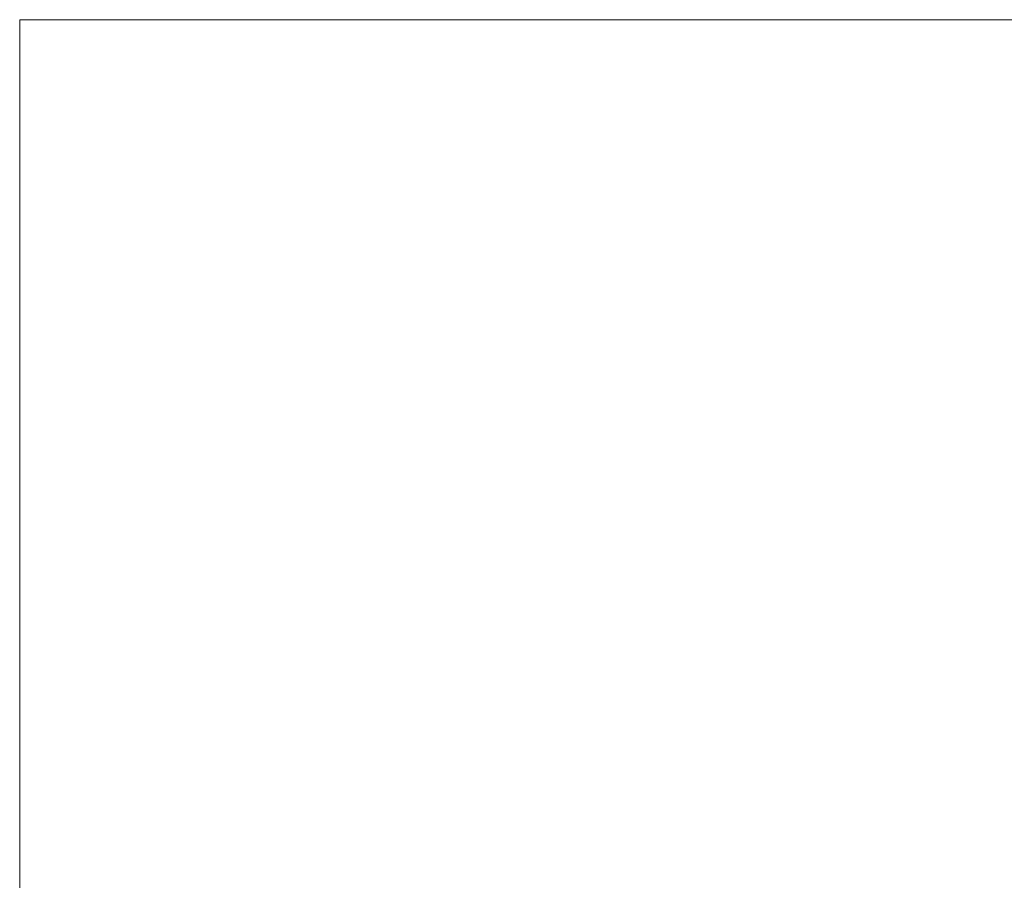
# Model space of a CAD drawing. Extents: x 145 to 1819, y 761 to 1310.
# Tile 5 of 88: x 145 to 243, y 1225 to 1310. Entities that reach past the tile are written whole.
import ezdxf
from ezdxf.enums import TextEntityAlignment as Align

# ---------------------------------------------------------------- set-up
doc = ezdxf.new("R2010")
doc.units = 0
doc.header["$MEASUREMENT"] = 0
doc.layers.add('B_ANNO_NOPLOT', color=47, linetype='Continuous', lineweight=18, plot=False)
doc.layers.add('B_ANNO_TEXT', color=7, linetype='Continuous', lineweight=18)
doc.styles.add('Annotative', font='calibri.ttf', dxfattribs={"height": 0.0625})
doc.styles.get("Standard").update_dxf_attribs({"font": 'calibri.ttf'})

# ---------------------------------------------------------------- blocks, each defined once
blk = doc.blocks.new('INS_SS42_BASE')
at = {"layer": 'B_ANNO_NOPLOT', "flags": 128}
blk.add_lwpolyline([(0, 0), (0, 252.002), (323.93, 252.002), (323.93, 238.857), (378.003, 238.857), (378.003, 40.5), (316.573, 40.5), (316.573, 0), (0, 0)], dxfattribs=at)
at = {"lineweight": 30, "flags": 104}
for tag, p in [('SUB1', (311.281, 226.103, 1.684)), ('SUB2', (319.281, 226.103, 1.684))]:
    blk.add_attdef(tag, text='', height=1.5, dxfattribs=at).set_placement(p, align=Align.MIDDLE_CENTER)
at = {"layer": 'B_ANNO_TEXT', "lineweight": 30}
for tag, p in [('SUB1', (311.281, 226.103)), ('SUB2', (319.281, 226.103))]:
    blk.add_attdef(tag, text='', height=1.5, dxfattribs=at).set_placement(p, align=Align.MIDDLE_CENTER)
at = {"layer": 'B_ANNO_TEXT', "style": 'Annotative'}
for tag, p in [('CORNER1', (97.357, 101.834)), ('CORNER2', (98.569, 3.306))]:
    blk.add_attdef(tag, text='', height=1.5, dxfattribs=at).set_placement(p, align=Align.BOTTOM_RIGHT)

msp = doc.modelspace()

# ---------------------------------------------------------------- block references
msp.add_blockref('INS_SS42_BASE', (144.942, 1058.301))

doc.saveas('drawing.dxf')
